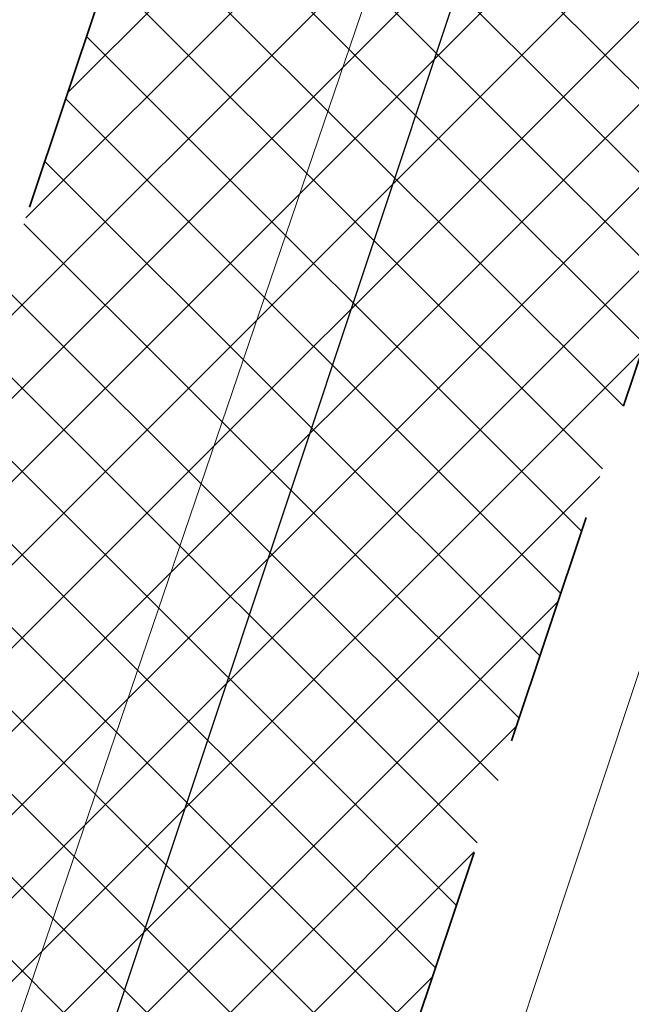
# Model space of a CAD drawing. Header units: metres. Extents: x 6599773 to 13199707, y 5688499 to 11377233.
# Tile 33 of 256: x 6599864.57 to 6599867.16, y 5688618.41 to 5688622.59. Entities that reach past the tile are written whole.
import ezdxf

# ---------------------------------------------------------------- set-up
doc = ezdxf.new("R2010")
doc.units = ezdxf.units.M
doc.header["$MEASUREMENT"] = 0
for name, pattern in [('1', [0]), ('BUG', [1.5, 1, -0.5]), ('GUK', [2, 1.5, -0.5])]:
    doc.linetypes.add(name, pattern=pattern)
for name, color, linetype, lineweight in [('_kolor chodnik', 50, '1', 0), ('_kolor zjazdy kostka', 7, '1', 0), ('_kolor ścieżka', 10, '1', 0), ('_obrzeze', 10, 'BUG', 35), ('AS__Nowe_granice', 140, 'CONTINUOUS', 30), ('Kontury', 90, 'GUK', 5), ('OTK_L_5', 7, 'CONTINUOUS', 5)]:
    doc.layers.add(name, color=color, linetype=linetype, lineweight=lineweight)
doc.layers.add('_kolor jezdnia', color=7, linetype='1', lineweight=0, true_color=0x00dbdb)
pattern_1 = [(45, (0, 0), (-0.1767766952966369, 0.1767766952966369), []), (135, (0, 0), (-0.1767766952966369, -0.1767766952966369), [])]

msp = doc.modelspace()

# ---------------------------------------------------------------- hatches: boundary and pattern name
at = {"layer": '_kolor chodnik'}
h = msp.add_hatch(dxfattribs=at)
h.set_pattern_fill('ANSI37', color=256, scale=2)
h.set_pattern_definition(pattern_1)
h.paths.add_polyline_path([(6599849.938171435, 5688542.085872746), (6599852.232147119, 5688548.938742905), (6599853.573135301, 5688548.489851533), (6599853.827082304, 5688549.248475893), (6599851.793849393, 5688549.929093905), (6599849.895278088, 5688548.982823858), (6599847.823506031, 5688542.793750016)])
edge = h.paths.add_edge_path()
edge.add_line((6600018.106075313, 5689087.454911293), (6600022.42781917, 5689091.229234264))
edge.add_line((6600022.42781917, 5689091.229234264), (6600020.233254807, 5689093.742094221))
edge.add_line((6600020.233254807, 5689093.742094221), (6600017.159471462, 5689091.057656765))
edge.add_arc((6600023.275194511, 5689085.3851404), 8.341433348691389, 137.1531559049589, 148.8016577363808)
edge.add_line((6600016.140105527, 5689089.706021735), (6600018.106075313, 5689087.454911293))
h.paths.add_polyline_path([(6600038.501784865, 5689187.592294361), (6600037.906968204, 5689187.700586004), (6600037.63829624, 5689186.224843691), (6600038.240083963, 5689186.115282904)])
h.paths.add_polyline_path([(6600069.098302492, 5689360.276020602), (6600068.321239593, 5689360.413462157), (6600068.064048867, 5689358.936495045), (6600068.836639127, 5689358.799546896)])
h.paths.add_polyline_path([(6600082.393785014, 5689362.950258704), (6600082.941124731, 5689366.103121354), (6600081.481377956, 5689366.361351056), (6600080.923159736, 5689363.210828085)])
h.paths.add_polyline_path([(6600074.022236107, 5689388.065861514), (6600072.983907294, 5689388.249860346), (6600072.723374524, 5689386.77253894), (6600073.760538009, 5689386.588865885)])
h.paths.add_polyline_path([(6600105.613104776, 5689486.405659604), (6600106.749499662, 5689489.711933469), (6600105.298891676, 5689490.233346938), (6600104.143487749, 5689486.917306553)], flags=17)
h.paths.add_polyline_path([(6600132.519778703, 5689678.737346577), (6600131.761827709, 5689678.896110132), (6600131.444670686, 5689677.429261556), (6600132.212256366, 5689677.269208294)])
h.paths.add_polyline_path([(6600156.649397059, 5689798.7449027), (6600156.48800471, 5689797.958860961), (6600157.450195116, 5689797.757316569), (6600157.615023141, 5689798.542205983)])
h.paths.add_polyline_path([(6600189.055358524, 5689948.643107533), (6600187.902868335, 5689948.884512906), (6600187.600024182, 5689947.417400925), (6600188.748131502, 5689947.176379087)])
edge = h.paths.add_edge_path()
edge.add_line((6600204.459383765, 5690032.969035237), (6600204.153258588, 5690031.227801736))
edge.add_arc((6600202.328347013, 5690027.299936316), 4.331100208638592, 41.85300125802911, 65.08011549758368, ccw=False)
edge.add_arc((6600032.90393149, 5690051.979071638), 174.020003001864, 352.8070218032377, 353.495463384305)
edge.add_arc((6600202.372679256, 5690027.343587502), 5.999999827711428, 55.12102442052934, 69.64815978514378)
edge = h.paths.add_edge_path()
edge.add_line((6600205.046027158, 5690040.265402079), (6600204.972740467, 5690038.483452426))
edge.add_arc((6600203.986269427, 5690044.401803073), 5.999999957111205, 279.4630688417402, 294.9140560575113)
edge.add_line((6600206.513819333, 5690038.960158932), (6600206.607027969, 5690041.030672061))
edge.add_arc((6600203.986269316, 5690044.401803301), 4.270000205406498, 284.3702444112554, 307.86193139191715, ccw=False)
edge = h.paths.add_edge_path()
edge.add_arc((6600203.547470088, 5690044.558759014), 6.446878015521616, 324.4350091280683, 356.2013368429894, ccw=False)
edge.add_arc((6600203.986269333, 5690044.401803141), 6.00000007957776, 323.2169970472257, 357.4193489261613)
h.paths.add_polyline_path([(6600208.910055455, 5690121.713696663), (6600208.146285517, 5690121.748120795), (6600207.125602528, 5690121.794124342), (6600209.971605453, 5690121.665851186)])
edge = h.paths.add_edge_path()
edge.add_line((6600238.769818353, 5690481.648294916), (6600240.338176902, 5690490.873746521))
edge.add_line((6600240.338176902, 5690490.873746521), (6600241.251295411, 5690510.829461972))
edge.add_line((6600241.251295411, 5690510.829461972), (6600239.524022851, 5690510.928942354))
edge.add_line((6600239.524022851, 5690510.928942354), (6600238.633343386, 5690491.167757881))
edge.add_line((6600238.633343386, 5690491.167757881), (6600234.579716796, 5690467.661262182))
edge.add_line((6600234.579716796, 5690467.661262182), (6600234.449796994, 5690464.966873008))
edge.add_arc((6600242.443669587, 5690464.607462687), 8.00194818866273, 177.4256738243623, 268.2543056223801)
edge.add_line((6600242.199903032, 5690456.609228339), (6600242.216657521, 5690457.359274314))
edge.add_line((6600242.216657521, 5690457.359274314), (6600242.305257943, 5690458.836738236))
edge.add_arc((6600242.444504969, 5690464.607952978), 5.772894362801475, 177.0298084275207, 268.6178439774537, ccw=False)
edge.add_line((6600236.679365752, 5690464.907083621), (6600236.951876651, 5690470.95443634))
edge.add_line((6600236.951876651, 5690470.95443634), (6600238.150786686, 5690478.210832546))
edge.add_line((6600238.150786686, 5690478.210832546), (6600238.769818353, 5690481.648294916))
h.paths.add_polyline_path([(6600238.769818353, 5690481.648294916), (6600238.150786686, 5690478.210832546), (6600239.670056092, 5690477.930590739), (6600240.266710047, 5690481.376366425)], flags=17)
edge = h.paths.add_edge_path()
edge.add_line((6600223.366500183, 5690460.339976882), (6600223.276803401, 5690457.948865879))
edge.add_arc((6600221.105749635, 5690465.64864014), 7.999999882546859, 285.7465040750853, 299.8464885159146)
edge.add_line((6600225.08717264, 5690458.709744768), (6600225.240084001, 5690461.623695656))
edge.add_arc((6600221.105749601, 5690465.648640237), 5.769999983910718, 293.06724420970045, 315.7681070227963, ccw=False)
edge = h.paths.add_edge_path()
edge.add_arc((6600220.025145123, 5690444.676291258), 5.77000016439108, 37.996647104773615, 59.94382588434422, ccw=False)
edge.add_line((6600224.572175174, 5690448.22839199), (6600224.817793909, 5690451.081798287))
edge.add_arc((6600220.025145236, 5690444.676291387), 7.999999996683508, 53.19588653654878, 68.15166733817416)
edge.add_line((6600223.00235276, 5690452.101669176), (6600222.91504296, 5690449.670427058))
edge = h.paths.add_edge_path()
edge.add_arc((6600221.105749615, 5690465.648640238), 7.999999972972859, 328.0222308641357, 357.0132597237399)
edge.add_line((6600229.094882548, 5690465.23180147), (6600229.218816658, 5690467.593604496))
edge.add_line((6600229.218816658, 5690467.593604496), (6600228.218919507, 5690467.645774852))
edge.add_line((6600228.218919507, 5690467.645774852), (6600227.891778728, 5690461.411918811))
h.paths.add_polyline_path([(6600200.980142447, 5690012.236744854), (6600202.31727834, 5690011.956662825), (6600202.522293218, 5690012.935421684), (6600201.182321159, 5690013.216097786)])
h.paths.add_polyline_path([(6600196.457878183, 5689983.98337835), (6600195.202332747, 5689984.246370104), (6600194.899091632, 5689982.777335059), (6600196.150355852, 5689982.515240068)])
edge = h.paths.add_edge_path()
edge.add_line((6600112.305909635, 5689517.99101877), (6600112.691041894, 5689519.807934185))
edge.add_line((6600112.691041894, 5689519.807934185), (6600113.245521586, 5689522.423769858))
edge.add_line((6600113.245521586, 5689522.423769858), (6600111.553124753, 5689522.782507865))
edge.add_line((6600111.553124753, 5689522.782507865), (6600107.405864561, 5689503.217226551))
edge.add_line((6600107.405864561, 5689503.217226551), (6600099.494506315, 5689480.361667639))
edge.add_line((6600099.494506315, 5689480.361667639), (6600099.182814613, 5689478.891218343))
edge.add_arc((6600107.008997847, 5689477.232359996), 8.000059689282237, 168.0325629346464, 257.7529108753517)
edge.add_line((6600105.311960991, 5689469.414366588), (6600105.784990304, 5689471.593619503))
edge.add_arc((6600107.008927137, 5689477.232314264), 5.769999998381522, 168.0321375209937, 257.7533362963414, ccw=False)
edge.add_line((6600101.364343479, 5689478.42879883), (6600101.647245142, 5689479.76342708))
edge.add_line((6600101.647245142, 5689479.76342708), (6600104.143487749, 5689486.917306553))
edge.add_line((6600104.143487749, 5689486.917306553), (6600105.298891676, 5689490.233346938))
edge.add_line((6600105.298891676, 5689490.233346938), (6600108.240043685, 5689498.809726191))
edge.add_line((6600108.240043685, 5689498.809726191), (6600112.305909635, 5689517.99101877))
h.paths.add_polyline_path([(6600136.009573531, 5689645.499114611), (6600138.333647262, 5689645.012304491), (6600138.661671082, 5689646.578318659), (6600134.869459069, 5689647.372651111)])
at = {"layer": '_kolor jezdnia'}
h = msp.add_hatch(dxfattribs=at)
h.set_pattern_fill('ANSI37', color=256, scale=2.2)
h.set_pattern_definition([(311.9999999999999, (0, 0), (0.2043648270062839, 0.1840109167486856), []), (41.99999999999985, (0, 0), (-0.1840109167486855, 0.2043648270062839), [])])
edge = h.paths.add_edge_path()
edge.add_line((6599833.066047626, 5688539.933393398), (6599850.649511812, 5688527.983462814))
edge.add_arc((6599857.337592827, 5688536.653968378), 10.95025544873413, 169.5012687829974, 232.3548431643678, ccw=False)
edge.add_arc((6599858.085851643, 5688536.618142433), 11.69295282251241, 162.2507788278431, 169.9967502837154, ccw=False)
edge.add_line((6599846.949484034, 5688540.182754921), (6599847.823506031, 5688542.793750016))
edge.add_line((6599847.823506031, 5688542.793750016), (6599849.895278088, 5688548.982823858))
edge.add_line((6599849.895278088, 5688548.982823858), (6599852.434748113, 5688556.56906746))
edge.add_line((6599852.434748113, 5688556.56906746), (6599928.48625871, 5688783.760284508))
edge.add_line((6599928.48625871, 5688783.760284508), (6599931.025728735, 5688791.34652811))
edge.add_line((6599931.025728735, 5688791.34652811), (6599996.657773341, 5688987.411326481))
edge.add_line((6599996.657773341, 5688987.411326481), (6599999.197243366, 5688994.997570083))
edge.add_line((6599999.197243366, 5688994.997570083), (6600021.930100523, 5689062.908193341))
edge.add_line((6600021.930100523, 5689062.908193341), (6600017.620224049, 5689067.371531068))
edge.add_line((6600017.620224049, 5689067.371531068), (6600016.714558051, 5689064.654078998))
edge.add_line((6600016.714558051, 5689064.654078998), (6600012.423620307, 5689051.835617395))
edge.add_line((6600012.423620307, 5689051.835617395), (6600009.884150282, 5689044.249373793))
edge.add_line((6600009.884150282, 5689044.249373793), (6599977.53516164, 5688947.612159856))
edge.add_line((6599977.53516164, 5688947.612159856), (6599974.995691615, 5688940.025916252))
edge.add_line((6599974.995691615, 5688940.025916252), (6599942.096912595, 5688841.746295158))
edge.add_line((6599942.096912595, 5688841.746295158), (6599939.557442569, 5688834.160051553))
edge.add_line((6599939.557442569, 5688834.160051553), (6599882.679288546, 5688664.246042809))
edge.add_line((6599882.679288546, 5688664.246042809), (6599880.139818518, 5688656.659799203))
edge.add_line((6599880.139818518, 5688656.659799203), (6599852.464543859, 5688573.984527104))
edge.add_line((6599852.464543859, 5688573.984527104), (6599842.470137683, 5688544.127903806))
edge.add_arc((6599835.706422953, 5688546.652910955), 7.219660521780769, 248.54809133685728, 339.52856074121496, ccw=False)
h.paths.add_polyline_path([(6600044.653202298, 5689172.271628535), (6600046.276244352, 5689181.431901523), (6600047.759199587, 5689189.801539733), (6600051.0603021, 5689208.432603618), (6600052.368792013, 5689215.817578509), (6600054.808584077, 5689229.587499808), (6600056.11707399, 5689236.972474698), (6600057.346666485, 5689243.912161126), (6600058.655146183, 5689251.297078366), (6600058.831439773, 5689252.292060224), (6600060.098987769, 5689259.445963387), (6600060.139929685, 5689259.677035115), (6600061.407468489, 5689266.830886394), (6600072.329030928, 5689328.470998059), (6600073.637511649, 5689335.855921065), (6600077.337304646, 5689356.73715072), (6600078.820259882, 5689365.106788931), (6600081.142794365, 5689378.214921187), (6600082.53851694, 5689386.092227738), (6600095.187867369, 5689457.483787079), (6600091.082877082, 5689465.8405575), (6600089.043088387, 5689454.328211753), (6600087.870641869, 5689447.711051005), (6600087.560133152, 5689445.958573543), (6600086.562151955, 5689440.326076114), (6600082.433200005, 5689417.022719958), (6600080.95024477, 5689408.65308175), (6600077.202698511, 5689387.502337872), (6600075.719743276, 5689379.132699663), (6600073.469199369, 5689366.430874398), (6600071.986244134, 5689358.061236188), (6600069.986864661, 5689346.776955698), (6600068.591142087, 5689338.899649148), (6600065.559290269, 5689321.78820693), (6600064.163567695, 5689313.91090038), (6600059.719426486, 5689288.828650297), (6600058.323703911, 5689280.951343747), (6600057.563846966, 5689276.662793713), (6600056.168124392, 5689268.785487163), (6600054.804920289, 5689261.091711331), (6600053.409197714, 5689253.214404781), (6600053.264817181, 5689252.399536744), (6600051.869094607, 5689244.522230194), (6600051.183555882, 5689240.653124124), (6600049.787833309, 5689232.775817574), (6600046.593849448, 5689214.749319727), (6600045.198126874, 5689206.872013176), (6600044.41754409, 5689202.466488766), (6600042.934588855, 5689194.096850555), (6600036.429952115, 5689157.38538759), (6600034.94699688, 5689149.01574938), (6600030.579776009, 5689124.367629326), (6600027.529365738, 5689107.151445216), (6600024.895072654, 5689094.014582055), (6600030.583685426, 5689094.264316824), (6600032.945013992, 5689106.191885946), (6600043.170247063, 5689163.901990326)])
edge = h.paths.add_edge_path()
edge.add_line((6600111.106812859, 5689535.144351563), (6600111.256844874, 5689535.85214863))
edge.add_line((6600111.256844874, 5689535.85214863), (6600112.915748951, 5689543.678261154))
edge.add_line((6600112.915748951, 5689543.678261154), (6600117.304772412, 5689564.384094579))
edge.add_line((6600117.304772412, 5689564.384094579), (6600119.067357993, 5689572.699339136))
edge.add_line((6600119.067357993, 5689572.699339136), (6600120.087667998, 5689577.512794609))
edge.add_line((6600120.087667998, 5689577.512794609), (6600121.64289057, 5689584.849775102))
edge.add_line((6600121.64289057, 5689584.849775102), (6600128.436769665, 5689616.900852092))
edge.add_line((6600128.436769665, 5689616.900852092), (6600129.991992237, 5689624.237832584))
edge.add_line((6600129.991992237, 5689624.237832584), (6600132.660554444, 5689636.827148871))
edge.add_line((6600132.660554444, 5689636.827148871), (6600133.208838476, 5689639.444704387))
edge.add_line((6600133.208838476, 5689639.444704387), (6600134.848957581, 5689647.274775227))
edge.add_line((6600134.848957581, 5689647.274775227), (6600138.97649476, 5689666.979995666))
edge.add_line((6600138.97649476, 5689666.979995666), (6600140.51410642, 5689674.320687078))
edge.add_line((6600140.51410642, 5689674.320687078), (6600145.209128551, 5689696.735129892))
edge.add_line((6600145.209128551, 5689696.735129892), (6600146.746740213, 5689704.075821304))
edge.add_line((6600146.746740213, 5689704.075821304), (6600151.462308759, 5689726.588354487))
edge.add_line((6600151.462308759, 5689726.588354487), (6600152.999920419, 5689733.929045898))
edge.add_line((6600152.999920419, 5689733.929045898), (6600155.244070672, 5689744.642813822))
edge.add_line((6600155.244070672, 5689744.642813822), (6600156.781682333, 5689751.983505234))
edge.add_line((6600156.781682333, 5689751.983505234), (6600161.635515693, 5689775.156126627))
edge.add_line((6600161.635515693, 5689775.156126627), (6600163.378142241, 5689783.475576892))
edge.add_line((6600163.378142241, 5689783.475576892), (6600163.850769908, 5689785.731942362))
edge.add_line((6600163.850769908, 5689785.731942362), (6600167.028500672, 5689800.90270461))
edge.add_line((6600167.028500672, 5689800.90270461), (6600179.490888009, 5689860.399222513))
edge.add_line((6600179.490888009, 5689860.399222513), (6600181.233514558, 5689868.718672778))
edge.add_line((6600181.233514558, 5689868.718672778), (6600181.84713393, 5689871.648144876))
edge.add_line((6600181.84713393, 5689871.648144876), (6600183.38474559, 5689878.988836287))
edge.add_line((6600183.38474559, 5689878.988836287), (6600184.935818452, 5689886.393792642))
edge.add_line((6600184.935818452, 5689886.393792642), (6600186.575937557, 5689894.223863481))
edge.add_line((6600186.575937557, 5689894.223863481), (6600194.051338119, 5689929.912074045))
edge.add_line((6600194.051338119, 5689929.912074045), (6600195.691457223, 5689937.742144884))
edge.add_line((6600195.691457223, 5689937.742144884), (6600202.915799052, 5689972.231779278))
edge.add_line((6600202.915799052, 5689972.231779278), (6600204.555918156, 5689980.061850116))
edge.add_line((6600204.555918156, 5689980.061850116), (6600206.062781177, 5689987.255744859))
edge.add_line((6600206.062781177, 5689987.255744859), (6600207.702900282, 5689995.085815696))
edge.add_line((6600207.702900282, 5689995.085815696), (6600210.232559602, 5690007.162628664))
edge.add_line((6600210.232559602, 5690007.162628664), (6600211.694938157, 5690014.144150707))
edge.add_arc((6600028.177652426, 5690052.584442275), 187.5000004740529, 348.1696294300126, 357.4195276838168)
edge.add_line((6600215.487522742, 5690044.142720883), (6600208.310270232, 5690026.480446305))
edge.add_arc((6600032.903933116, 5690051.97907145), 177.2500013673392, 348.1696294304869, 351.7289130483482, ccw=False)
edge.add_line((6600206.38894146, 5690015.640182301), (6600205.966941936, 5690013.625519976))
edge.add_line((6600205.966941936, 5690013.625519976), (6600204.326822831, 5690005.795449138))
edge.add_line((6600204.326822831, 5690005.795449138), (6600197.076961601, 5689971.183982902))
edge.add_line((6600197.076961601, 5689971.183982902), (6600195.334335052, 5689962.864532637))
edge.add_line((6600195.334335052, 5689962.864532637), (6600193.44722506, 5689953.855305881))
edge.add_line((6600193.44722506, 5689953.855305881), (6600191.909227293, 5689946.512771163))
edge.add_line((6600191.909227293, 5689946.512771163), (6600185.49684423, 5689915.899498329))
edge.add_line((6600185.49684423, 5689915.899498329), (6600183.856521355, 5689908.068454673))
edge.add_line((6600183.856521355, 5689908.068454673), (6600182.066605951, 5689899.523243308))
edge.add_line((6600182.066605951, 5689899.523243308), (6600180.32407057, 5689891.204228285))
edge.add_line((6600180.32407057, 5689891.204228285), (6600174.320344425, 5689862.541919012))
edge.add_line((6600174.320344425, 5689862.541919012), (6600172.577809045, 5689854.222903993))
edge.add_line((6600172.577809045, 5689854.222903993), (6600163.663810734, 5689811.666703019))
edge.add_line((6600163.663810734, 5689811.666703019), (6600162.023782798, 5689803.837067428))
edge.add_line((6600162.023782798, 5689803.837067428), (6600160.924220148, 5689798.587659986))
edge.add_line((6600160.924220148, 5689798.587659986), (6600159.279208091, 5689790.734229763))
edge.add_line((6600159.279208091, 5689790.734229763), (6600157.107250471, 5689780.365115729))
edge.add_line((6600157.107250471, 5689780.365115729), (6600155.462238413, 5689772.511685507))
edge.add_line((6600155.462238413, 5689772.511685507), (6600153.380318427, 5689762.572418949))
edge.add_line((6600153.380318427, 5689762.572418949), (6600151.735124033, 5689754.718118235))
edge.add_line((6600151.735124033, 5689754.718118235), (6600148.586504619, 5689739.686336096))
edge.add_line((6600148.586504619, 5689739.686336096), (6600146.885007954, 5689731.563243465))
edge.add_line((6600146.885007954, 5689731.563243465), (6600141.75088822, 5689707.052510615))
edge.add_line((6600141.75088822, 5689707.052510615), (6600140.110896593, 5689699.223048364))
edge.add_line((6600140.110896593, 5689699.223048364), (6600133.483561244, 5689667.583574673))
edge.add_line((6600133.483561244, 5689667.583574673), (6600131.860394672, 5689659.834436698))
edge.add_line((6600131.860394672, 5689659.834436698), (6600131.740984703, 5689659.26436315))
edge.add_line((6600131.740984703, 5689659.26436315), (6600130.117814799, 5689651.515209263))
edge.add_line((6600130.117814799, 5689651.515209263), (6600127.278733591, 5689637.961189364))
edge.add_line((6600127.278733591, 5689637.961189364), (6600126.924568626, 5689636.290366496))
edge.add_line((6600126.924568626, 5689636.290366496), (6600125.166244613, 5689627.995226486))
edge.add_line((6600125.166244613, 5689627.995226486), (6600118.009503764, 5689594.232298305))
edge.add_line((6600118.009503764, 5689594.232298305), (6600116.251179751, 5689585.937158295))
edge.add_line((6600116.251179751, 5689585.937158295), (6600113.665314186, 5689573.737975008))
edge.add_line((6600113.665314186, 5689573.737975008), (6600111.898534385, 5689565.402943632))
edge.add_line((6600111.898534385, 5689565.402943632), (6600104.889982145, 5689532.33911599))
edge.add_line((6600104.889982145, 5689532.33911599), (6600103.226635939, 5689524.492047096))
edge.add_line((6600103.226635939, 5689524.492047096), (6600096.623876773, 5689493.342605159))
edge.add_line((6600096.623876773, 5689493.342605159), (6600094.968986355, 5689485.53542763))
edge.add_line((6600094.968986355, 5689485.53542763), (6600094.300101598, 5689482.379870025))
edge.add_line((6600094.300101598, 5689482.379870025), (6600099.182814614, 5689478.891218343))
edge.add_line((6600099.182814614, 5689478.891218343), (6600099.494506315, 5689480.361667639))
edge.add_line((6600099.494506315, 5689480.361667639), (6600111.106812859, 5689535.144351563))
edge = h.paths.add_edge_path()
edge.add_arc((6600239.213891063, 5690851.4003676), 10.0000000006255, -2.8342403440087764, 76.13703556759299, ccw=False)
edge.add_line((6600249.201658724, 5690850.905901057), (6600249.082723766, 5690848.503524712))
edge.add_line((6600249.082723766, 5690848.503524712), (6600247.016487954, 5690806.767468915))
edge.add_line((6600247.016487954, 5690806.767468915), (6600246.092398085, 5690789.152178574))
edge.add_line((6600246.092398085, 5690789.152178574), (6600233.768116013, 5690572.015170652))
edge.add_line((6600233.768116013, 5690572.015170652), (6600228.959056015, 5690465.29620206))
edge.add_line((6600228.959056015, 5690465.29620206), (6600234.588724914, 5690465.017134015))
edge.add_line((6600234.588724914, 5690465.017134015), (6600239.26254019, 5690571.767576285))
edge.add_line((6600239.26254019, 5690571.767576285), (6600252.505038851, 5690806.400146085))
edge.add_line((6600252.505038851, 5690806.400146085), (6600254.569211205, 5690848.094521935))
edge.add_arc((6600262.559425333, 5690847.6989487), 7.999999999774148, 76.13703557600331, 177.1657596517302, ccw=False)
edge.add_line((6600264.476229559, 5690855.465921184), (6600241.609896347, 5690861.109083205))
edge = h.paths.add_edge_path()
edge.add_line((6600250.031475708, 5690451.625307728), (6600250.231741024, 5690455.772579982))
edge.add_line((6600250.231741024, 5690455.772579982), (6600246.257763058, 5690456.417303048))
edge.add_line((6600246.257763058, 5690456.417303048), (6600242.171761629, 5690456.61060902))
edge.add_arc((6600242.563100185, 5690464.586983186), 7.985968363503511, 176.9123644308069, 267.1911945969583, ccw=False)
edge.add_line((6600234.588724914, 5690465.017134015), (6600228.959056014, 5690465.29620206))
edge.add_arc((6600220.965133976, 5690465.657286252), 8.002072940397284, 267.8289300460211, 357.413716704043, ccw=False)
edge.add_line((6600220.661989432, 5690457.660957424), (6600212.406915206, 5690458.119572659))
edge.add_line((6600212.406915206, 5690458.119572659), (6600208.431872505, 5690457.817501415))
edge.add_line((6600208.431872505, 5690457.817501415), (6600208.233912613, 5690454.548331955))
edge.add_line((6600208.233912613, 5690454.548331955), (6600212.129565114, 5690453.127270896))
edge.add_line((6600212.129565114, 5690453.127270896), (6600218.640548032, 5690452.76554962))
edge.add_line((6600218.640548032, 5690452.76554962), (6600216.486747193, 5690452.885205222))
edge.add_line((6600216.486747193, 5690452.885205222), (6600220.46890539, 5690452.663974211))
edge.add_arc((6600220.025145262, 5690444.676291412), 7.999999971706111, -0.3386579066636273, 86.8201700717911, ccw=False)
edge.add_line((6600228.025005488, 5690444.629006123), (6600227.803602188, 5690439.649256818))
edge.add_line((6600227.803602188, 5690439.649256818), (6600226.885525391, 5690435.936828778))
edge.add_line((6600226.885525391, 5690435.936828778), (6600225.534849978, 5690405.967249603))
edge.add_line((6600225.534849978, 5690405.967249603), (6600226.115199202, 5690402.187514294))
edge.add_line((6600226.115199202, 5690402.187514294), (6600213.445139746, 5690121.008786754))
edge.add_line((6600213.445139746, 5690121.008786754), (6600213.352800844, 5690118.960058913))
edge.add_line((6600213.352800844, 5690118.960058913), (6600209.980184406, 5690044.131649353))
edge.add_arc((6600203.986269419, 5690044.401803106), 5.999999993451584, 257.4162346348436, 357.41934921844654, ccw=False)
edge.add_line((6600202.679069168, 5690038.545931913), (6600201.589735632, 5690033.666039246))
edge.add_line((6600201.589735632, 5690033.666039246), (6600203.67987942, 5690033.199458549))
edge.add_arc((6600202.372679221, 5690027.343587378), 5.999999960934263, -8.27108729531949, 77.41623506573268, ccw=False)
edge.add_line((6600208.310270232, 5690026.480446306), (6600215.487522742, 5690044.142720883))
edge.add_line((6600215.487522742, 5690044.142720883), (6600216.199687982, 5690059.944661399))
edge.add_line((6600216.199687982, 5690059.944661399), (6600216.537356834, 5690067.437056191))
edge.add_line((6600216.537356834, 5690067.437056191), (6600223.893528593, 5690230.66011469))
edge.add_line((6600223.893528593, 5690230.66011469), (6600224.231197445, 5690238.152509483))
edge.add_line((6600224.231197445, 5690238.152509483), (6600233.507835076, 5690443.987992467))
edge.add_arc((6600241.499722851, 5690443.627812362), 7.999999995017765, 87.29208981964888, 177.4195277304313, ccw=False)
edge.add_line((6600241.877677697, 5690451.618879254), (6600246.021541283, 5690451.422886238))
edge.add_line((6600246.021541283, 5690451.422886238), (6600246.427694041, 5690451.443388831))
edge.add_line((6600246.427694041, 5690451.443388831), (6600246.793970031, 5690451.461878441))
edge.add_line((6600246.793970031, 5690451.461878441), (6600250.031475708, 5690451.625307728))
edge = h.paths.add_edge_path()
edge.add_line((6600007.33756506, 5689086.20374581), (6600006.980466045, 5689080.740822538))
edge.add_line((6600006.980466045, 5689080.740822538), (6600007.229745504, 5689080.720859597))
edge.add_line((6600007.229745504, 5689080.720859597), (6600008.093335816, 5689080.601653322))
edge.add_line((6600008.093335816, 5689080.601653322), (6600008.702681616, 5689080.53831051))
edge.add_arc((6600008.140193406, 5689070.554142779), 9.999999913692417, -18.557800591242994, 86.77547804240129, ccw=False)
edge.add_line((6600017.620224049, 5689067.371531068), (6600021.930100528, 5689062.908193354))
edge.add_arc((6599734.83819726, 5689159.011261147), 302.7499967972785, 341.4922000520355, 343.8640860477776)
edge.add_arc((6600034.895369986, 5689072.315877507), 9.581213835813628, 98.63328270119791, 164.5273290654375, ccw=False)
edge.add_line((6600033.457137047, 5689081.788529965), (6600033.832640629, 5689081.798737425))
edge.add_line((6600033.832640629, 5689081.798737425), (6600034.422462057, 5689082.05700874))
edge.add_line((6600034.422462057, 5689082.05700874), (6600036.833623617, 5689082.139040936))
edge.add_line((6600036.833623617, 5689082.139040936), (6600036.730225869, 5689087.148851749))
edge.add_line((6600036.730225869, 5689087.148851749), (6600036.579860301, 5689087.134303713))
edge.add_arc((6600036.479565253, 5689093.136286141), 6.002820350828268, 169.1687651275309, 270.9573417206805, ccw=False)
edge.add_line((6600030.583685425, 5689094.264316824), (6600024.895072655, 5689094.014582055))
edge.add_arc((6600015.200558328, 5689096.162123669), 9.929528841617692, 271.0943432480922, 347.5094668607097, ccw=False)
edge.add_arc((6600014.909438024, 5689089.646776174), 3.446070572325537, 264.4236009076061, 278.0194998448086, ccw=False)
edge.add_line((6600014.574573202, 5689086.217014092), (6600014.299554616, 5689086.232508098))
edge.add_line((6600014.299554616, 5689086.232508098), (6600010.474232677, 5689086.448019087))
edge.add_line((6600010.474232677, 5689086.448019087), (6600007.33756506, 5689086.20374581))
edge = h.paths.add_edge_path()
edge.add_line((6600105.490725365, 5689463.953528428), (6600106.927559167, 5689464.047234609))
edge.add_line((6600106.927559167, 5689464.047234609), (6600107.835, 5689468.66))
edge.add_line((6600107.835, 5689468.66), (6600105.311960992, 5689469.414366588))
edge.add_arc((6600107.008997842, 5689477.232359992), 8.000059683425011, 168.0325628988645, 257.7529109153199, ccw=False)
edge.add_line((6600099.182814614, 5689478.891218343), (6600094.300101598, 5689482.379870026))
edge.add_arc((6600586.245114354, 5689378.10423892), 502.8750369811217, 168.032376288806, 169.9522165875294)
edge.add_line((6600091.082877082, 5689465.8405575), (6600095.187867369, 5689457.483787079))
edge.add_arc((6600103.06517392, 5689456.088064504), 8.000000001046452, 77.7533362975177, 169.9524553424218, ccw=False)
edge.add_line((6600104.762140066, 5689463.906012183), (6600105.490725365, 5689463.953528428))
at = {"layer": '_kolor zjazdy kostka'}
h = msp.add_hatch(dxfattribs=at)
h.set_pattern_fill('ANSI37', color=256, scale=2)
h.set_pattern_definition(pattern_1)
h.paths.add_polyline_path([(6600244.137440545, 5690813.934732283), (6600242.369522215, 5690814.022127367), (6600242.097568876, 5690808.528921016), (6600243.865482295, 5690808.44142671)])
h.paths.add_polyline_path([(6600247.012128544, 5690806.679412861), (6600247.44273645, 5690815.377295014), (6600247.393289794, 5690814.378518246), (6600247.113277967, 5690808.722537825)])
h.paths.add_polyline_path([(6600242.297085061, 5690788.088808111), (6600240.958726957, 5690788.155683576), (6600240.648818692, 5690782.664569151), (6600241.987258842, 5690782.599147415)])
h.paths.add_polyline_path([(6600245.558275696, 5690780.919298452), (6600246.037231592, 5690789.405686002), (6600244.985820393, 5690788.453468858), (6600244.612601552, 5690781.981345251)])
h.paths.add_polyline_path([(6600241.348405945, 5690723.711515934), (6600242.272017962, 5690722.691689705), (6600242.749709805, 5690731.155680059), (6600241.698138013, 5690730.203317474), (6600241.472690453, 5690726.27550499)])
h.paths.add_polyline_path([(6600225.772794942, 5690394.589141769), (6600224.731429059, 5690393.637598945), (6600224.461246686, 5690387.644646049), (6600225.412923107, 5690386.603142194)])
h.paths.add_polyline_path([(6600223.012390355, 5690333.280720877), (6600223.372595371, 5690341.272607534), (6600222.32835346, 5690340.318436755), (6600222.058239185, 5690334.324941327)])
h.paths.add_polyline_path([(6600215.496388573, 5690166.390602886), (6600215.856593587, 5690174.382489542), (6600214.812834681, 5690173.428760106), (6600214.542018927, 5690167.435062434)])
h.paths.add_polyline_path([(6600212.446537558, 5690121.053392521), (6600213.399499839, 5690120.010473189), (6600213.788744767, 5690128.503024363), (6600212.745135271, 5690127.54943145)])
h.paths.add_polyline_path([(6600209.977420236, 5690121.665589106), (6600210.225142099, 5690127.162117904), (6600207.346107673, 5690127.291879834), (6600207.119593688, 5690121.794395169)])
h.paths.add_polyline_path([(6600207.950178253, 5690070.725854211), (6600204.880846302, 5690070.828947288), (6600204.643784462, 5690065.333808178), (6600207.702521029, 5690065.204598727)])
h.paths.add_polyline_path([(6600200.981479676, 5690012.236464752), (6600199.969248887, 5690007.339980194), (6600201.282587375, 5690007.064882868), (6600202.31726072, 5690011.956666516)])
h.paths.add_polyline_path([(6600193.613960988, 5689970.406358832), (6600192.398010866, 5689970.660657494), (6600191.286205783, 5689965.274578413), (6600192.486379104, 5689965.023185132)])
h.paths.add_polyline_path([(6600189.061271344, 5689948.671423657), (6600189.984133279, 5689953.050774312), (6600188.818902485, 5689953.32186217), (6600187.908781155, 5689948.91282903)])
h.paths.add_polyline_path([(6600180.976201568, 5689915.317449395), (6600179.952861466, 5689910.421322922), (6600181.008474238, 5689910.200199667), (6600182.033843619, 5689915.09540201)])
h.paths.add_polyline_path([(6600176.508279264, 5689893.538690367), (6600177.476023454, 5689893.335973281), (6600178.603605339, 5689898.719146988), (6600177.636002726, 5689898.922290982)])
h.paths.add_polyline_path([(6600179.28182965, 5689859.401159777), (6600180.522246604, 5689860.211927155), (6600181.057490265, 5689860.561775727), (6600183.598022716, 5689860.029600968), (6600184.726606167, 5689865.412570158), (6600182.186324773, 5689865.943033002), (6600181.604764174, 5689866.832779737), (6600181.024456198, 5689867.720610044)])
h.paths.add_polyline_path([(6600160.20081012, 5689810.862606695), (6600159.232772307, 5689811.065842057), (6600158.207991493, 5689806.171529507), (6600159.17573568, 5689805.968812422)])
h.paths.add_polyline_path([(6600156.493917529, 5689797.987177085), (6600155.463416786, 5689793.068691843), (6600156.431160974, 5689792.865974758), (6600157.461419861, 5689797.784520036)])
edge = h.paths.add_edge_path()
edge.add_arc((6600173.111981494, 5689800.679690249), 5.999999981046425, 204.6731153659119, 239.5411154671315, ccw=False)
edge.add_arc((6600173.162096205, 5689800.685330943), 6.047914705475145, 168.3203586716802, 204.5234866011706, ccw=False)
edge.add_line((6600167.239404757, 5689801.909666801), (6600163.65166784, 5689784.781499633))
edge.add_arc((6600169.524220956, 5689783.551410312), 5.999999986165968, 139.2146049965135, 168.1696294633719, ccw=False)
edge.add_arc((6600169.524220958, 5689783.551410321), 5.999999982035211, 96.80962310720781, 139.2146050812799, ccw=False)
edge.add_line((6600168.81279652, 5689789.509083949), (6600170.070461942, 5689795.507731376))
h.paths.add_polyline_path([(6600163.526364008, 5689776.866746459), (6600166.051243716, 5689776.337874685), (6600167.179826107, 5689781.720838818), (6600164.653945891, 5689782.24992016), (6600163.941148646, 5689783.340449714), (6600163.493329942, 5689784.025580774), (6600161.750703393, 5689775.706130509), (6600162.438017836, 5689776.155376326)])
h.paths.add_polyline_path([(6600152.614191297, 5689774.643430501), (6600153.639138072, 5689779.536616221), (6600152.646757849, 5689779.74492896), (6600151.646447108, 5689774.846147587)])
h.paths.add_polyline_path([(6600150.121074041, 5689767.466820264), (6600148.177624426, 5689758.167954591), (6600149.115997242, 5689757.971390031), (6600151.066362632, 5689767.268392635)])
h.paths.add_polyline_path([(6600142.970741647, 5689739.332500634), (6600141.888449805, 5689734.142420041), (6600144.036614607, 5689733.695518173), (6600145.123068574, 5689738.882330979)])
h.paths.add_polyline_path([(6600136.256357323, 5689701.052153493), (6600137.154085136, 5689700.864096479), (6600138.287960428, 5689706.274871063), (6600137.38649247, 5689706.464182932)])
h.paths.add_polyline_path([(6600130.081494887, 5689667.099389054), (6600129.212847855, 5689667.281639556), (6600128.083282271, 5689661.898895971), (6600128.953953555, 5689661.716447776)])
h.paths.add_polyline_path([(6600128.397394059, 5689659.030340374), (6600127.554144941, 5689659.207226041), (6600126.493408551, 5689653.810049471), (6600127.269860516, 5689653.647397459)])
h.paths.add_polyline_path([(6600134.990411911, 5689640.633636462), (6600137.30714639, 5689640.148363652), (6600138.339560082, 5689645.040620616), (6600136.015486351, 5689645.500958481), (6600135.435178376, 5689646.388788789), (6600134.8548704, 5689647.276619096), (6600133.214751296, 5689639.446548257), (6600134.102581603, 5689640.026856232)])
h.paths.add_polyline_path([(6600122.164164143, 5689634.294831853), (6600121.024067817, 5689628.914244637), (6600122.015114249, 5689628.705875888), (6600123.155614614, 5689634.086346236)])
h.paths.add_polyline_path([(6600114.542075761, 5689593.450769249), (6600113.493359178, 5689593.398339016), (6600112.364315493, 5689588.045694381), (6600113.29076438, 5689587.547532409)])
h.paths.add_polyline_path([(6600110.194543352, 5689572.941097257), (6600109.207819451, 5689573.148880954), (6600108.06771793, 5689567.768269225), (6600109.050143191, 5689567.53521504)])
h.paths.add_polyline_path([(6600119.083213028, 5689565.540446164), (6600119.089125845, 5689565.542290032), (6600121.462438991, 5689565.065690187), (6600122.598093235, 5689570.447168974), (6600120.229622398, 5689570.949214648), (6600119.651446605, 5689571.8119627), (6600119.073270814, 5689572.72765526), (6600117.310757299, 5689564.412754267)])
h.paths.add_polyline_path([(6600101.698666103, 5689532.937884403), (6600100.730666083, 5689533.141679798), (6600099.694214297, 5689528.250234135), (6600100.669121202, 5689528.045267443)])
h.paths.add_polyline_path([(6600094.06402112, 5689496.827028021), (6600093.080194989, 5689497.033910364), (6600092.036590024, 5689492.143967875), (6600093.038865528, 5689491.933250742)])
h.paths.add_polyline_path([(6600083.709836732, 5689453.749808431), (6600082.738586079, 5689448.336231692), (6600084.647281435, 5689448.027407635), (6600085.606840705, 5689453.416583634)])
h.paths.add_polyline_path([(6600084.434394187, 5689446.825895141), (6600083.731191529, 5689446.921126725), (6600082.928047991, 5689442.491821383), (6600083.649300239, 5689442.394910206)])
h.paths.add_polyline_path([(6600078.04194071, 5689410.721110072), (6600078.996952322, 5689416.137564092), (6600078.0548333, 5689416.304853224), (6600077.111232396, 5689410.886043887)])
h.paths.add_polyline_path([(6600072.911565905, 5689386.768652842), (6600071.96046622, 5689381.312635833), (6600072.800073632, 5689381.163221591), (6600073.76645083, 5689386.590709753)])
h.paths.add_polyline_path([(6600082.887400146, 5689379.432062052), (6600085.278102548, 5689379.034943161), (6600086.160383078, 5689383.956496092), (6600083.759726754, 5689384.355378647), (6600083.152078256, 5689385.224725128), (6600082.544429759, 5689386.094071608), (6600081.148707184, 5689378.216765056), (6600082.018053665, 5689378.824413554)])
h.paths.add_polyline_path([(6600080.731401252, 5689363.247695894), (6600080.041469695, 5689363.369939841), (6600079.433821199, 5689364.239286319), (6600078.8261727, 5689365.108632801), (6600077.343217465, 5689356.73899459), (6600078.212563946, 5689357.346643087), (6600079.081910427, 5689357.954291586), (6600081.429189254, 5689357.564866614), (6600082.388748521, 5689362.980514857)])
h.paths.add_polyline_path([(6600069.104215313, 5689360.304336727), (6600070.063917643, 5689365.720487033), (6600069.2708267, 5689365.861009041), (6600068.327152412, 5689360.441778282)])
h.paths.add_polyline_path([(6600066.55061698, 5689345.891799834), (6600065.546169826, 5689346.069805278), (6600064.677796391, 5689341.145792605), (6600065.678290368, 5689340.968483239)])
h.paths.add_polyline_path([(6600061.138656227, 5689321.077501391), (6600060.270282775, 5689316.15348863), (6600061.250715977, 5689315.979734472), (6600062.127590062, 5689320.902245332)])
h.paths.add_polyline_path([(6600055.325252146, 5689288.11325564), (6600054.456878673, 5689283.189242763), (6600055.410852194, 5689283.020177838), (6600056.28317863, 5689287.917022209)])
h.paths.add_polyline_path([(6600048.045675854, 5689182.819289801), (6600050.371939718, 5689182.407116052), (6600051.314445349, 5689187.67761207), (6600048.980409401, 5689188.064690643), (6600048.372760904, 5689188.934037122), (6600047.765112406, 5689189.803383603), (6600046.306982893, 5689181.603992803), (6600046.972918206, 5689182.069462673)])
h.paths.add_polyline_path([(6600040.943690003, 5689201.374141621), (6600039.339175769, 5689201.66987967), (6600038.429882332, 5689196.244216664), (6600039.984130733, 5689195.958493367)])
h.paths.add_polyline_path([(6600032.993704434, 5689156.473759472), (6600032.278185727, 5689156.600537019), (6600031.299242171, 5689151.188930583), (6600032.034145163, 5689151.058111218)])
h.paths.add_polyline_path([(6600026.309179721, 5689123.603833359), (6600025.417362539, 5689118.683970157), (6600026.271201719, 5689118.532684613), (6600027.143528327, 5689123.456001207)])
h.paths.add_polyline_path([(6600013.302986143, 5689054.462576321), (6600015.84245617, 5689062.048819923), (6600014.576741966, 5689061.417973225), (6600012.672139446, 5689055.728290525)])
h.paths.add_polyline_path([(6599974.547216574, 5688938.686171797), (6599977.086686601, 5688946.272415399), (6599975.820972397, 5688945.641568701), (6599973.916369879, 5688939.951886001)])
h.paths.add_polyline_path([(6599942.102825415, 5688841.748139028), (6599940.837111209, 5688841.117292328), (6599938.932508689, 5688835.427609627), (6599939.563355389, 5688834.161895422)])
h.paths.add_polyline_path([(6599882.685201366, 5688664.247886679), (6599881.419487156, 5688663.617039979), (6599879.514884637, 5688657.927357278), (6599880.145731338, 5688656.661643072)])
h.paths.add_polyline_path([(6599851.799762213, 5688549.930937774), (6599853.832995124, 5688549.250319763), (6599855.420163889, 5688553.991722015), (6599853.386930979, 5688554.672340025), (6599852.913795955, 5688555.621625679), (6599852.440660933, 5688556.570911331), (6599849.901190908, 5688548.984667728)])
h.paths.add_polyline_path([(6600233.581687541, 5690586.458647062), (6600234.520016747, 5690585.337735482), (6600234.976631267, 5690593.42826699), (6600233.922640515, 5690592.499827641)])
h.paths.add_polyline_path([(6600231.728371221, 5690526.750719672), (6600230.676277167, 5690525.793817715), (6600230.420013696, 5690519.782861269), (6600231.363586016, 5690518.655686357)])
h.paths.add_polyline_path([(6600237.577122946, 5690639.505119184), (6600236.516490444, 5690638.540451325), (6600236.176926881, 5690632.541599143), (6600237.1204992, 5690631.41442423)])
h.paths.add_polyline_path([(6600238.927801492, 5690681.139540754), (6600239.8637879, 5690680.021427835), (6600240.320411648, 5690688.112122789), (6600239.268317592, 5690687.155220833)])
h.paths.add_polyline_path([(6600218.122284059, 5690224.814875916), (6600217.079933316, 5690223.862433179), (6600216.809648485, 5690217.865326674), (6600217.762143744, 5690216.822918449)])
h.paths.add_polyline_path([(6600219.363739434, 5690274.535639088), (6600220.315886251, 5690273.493612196), (6600220.675810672, 5690281.480778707), (6600219.633750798, 5690280.528598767)])
h.paths.add_polyline_path([(6600168.75986753, 5689856.554734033), (6600169.729143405, 5689856.351696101), (6600170.857343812, 5689861.737822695), (6600169.889741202, 5689861.940966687)])
h.paths.add_polyline_path([(6600168.841833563, 5689852.115601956), (6600167.871405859, 5689852.319339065), (6600166.844894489, 5689847.425845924), (6600167.816759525, 5689847.221809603)])
at = {"layer": '_kolor ścieżka'}
h = msp.add_hatch(dxfattribs=at)
h.set_pattern_fill('ANSI37', color=10, scale=2)
h.set_pattern_definition(pattern_1)
edge = h.paths.add_edge_path()
edge.add_line((6599877.145262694, 5688659.244027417), (6599854.614951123, 5688591.938475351))
edge.add_line((6599854.614951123, 5688591.938475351), (6599854.214414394, 5688589.387325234))
edge.add_line((6599854.214414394, 5688589.387325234), (6599839.435327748, 5688545.233719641))
edge.add_arc((6599834.52303551, 5688547.748213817), 5.518450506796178, 246.5150871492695, 332.8930934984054, ccw=False)
edge.add_line((6599832.323891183, 5688542.68688393), (6599836.925902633, 5688539.594394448))
edge.add_arc((6599835.881373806, 5688546.528699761), 7.012533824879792, 278.5661808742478, 339.9794081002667)
edge.add_line((6599842.470137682, 5688544.127903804), (6599857.359687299, 5688588.607952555))
edge.add_line((6599857.359687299, 5688588.607952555), (6599857.303782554, 5688591.591210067))
edge.add_line((6599857.303782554, 5688591.591210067), (6599879.508971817, 5688657.925513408))
edge.add_line((6599879.508971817, 5688657.925513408), (6599879.193548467, 5688658.558370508))
edge.add_line((6599879.193548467, 5688658.558370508), (6599877.145262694, 5688659.244027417))
h.paths.add_polyline_path([(6599879.193548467, 5688658.558370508), (6599879.508971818, 5688657.925513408), (6599881.413574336, 5688663.615196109), (6599880.780717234, 5688663.299772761), (6599878.732431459, 5688663.985429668), (6599877.145262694, 5688659.244027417)])
h.paths.add_polyline_path([(6599938.926595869, 5688835.425765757), (6599938.61117252, 5688836.058622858), (6599936.562886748, 5688836.744279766), (6599878.732431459, 5688663.985429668), (6599880.780717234, 5688663.299772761), (6599881.413574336, 5688663.615196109)])
h.paths.add_polyline_path([(6599974.364844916, 5688941.291630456), (6599974.049421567, 5688941.924487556), (6599972.001135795, 5688942.610144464), (6599936.562886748, 5688836.744279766), (6599938.61117252, 5688836.058622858), (6599938.926595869, 5688835.425765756)])
h.paths.add_polyline_path([(6599974.049421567, 5688941.924487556), (6599974.364844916, 5688941.291630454), (6600009.253303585, 5689045.515087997), (6600008.937880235, 5689046.147945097), (6600006.889594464, 5689046.833602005), (6599972.001135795, 5688942.610144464)])
h.paths.add_polyline_path([(6600008.937880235, 5689046.147945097), (6600009.253303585, 5689045.515087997), (6600011.157906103, 5689051.204770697), (6600010.525049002, 5689050.889347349), (6600008.476763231, 5689051.575004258), (6600006.889594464, 5689046.833602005)])
edge = h.paths.add_edge_path()
edge.add_arc((6599858.085851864, 5688536.618142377), 11.69295304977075, 162.2507788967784, 169.9967501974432)
edge.add_line((6599846.570656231, 5688538.649255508), (6599849.824991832, 5688528.706403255))
edge.add_line((6599849.824991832, 5688528.706403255), (6599853.135519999, 5688528.731057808))
edge.add_line((6599853.135519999, 5688528.731057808), (6599849.868997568, 5688538.728963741))
edge.add_line((6599849.868997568, 5688538.728963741), (6599850.886451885, 5688541.768438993))
edge.add_line((6599850.886451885, 5688541.768438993), (6599849.938171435, 5688542.085872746))
edge.add_line((6599849.938171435, 5688542.085872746), (6599847.823506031, 5688542.793750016))
edge.add_line((6599847.823506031, 5688542.793750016), (6599846.949484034, 5688540.182754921))
edge = h.paths.add_edge_path()
edge.add_arc((6600008.743460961, 5689068.123037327), 7.659999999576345, 341.4922000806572, 372.1491631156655)
edge.add_line((6600016.231900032, 5689069.735141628), (6600014.371922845, 5689078.374983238))
edge.add_arc((6600008.140193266, 5689070.554142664), 10.00000004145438, 51.45178747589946, 78.26461791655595)
edge.add_line((6600010.174112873, 5689080.345116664), (6600010.018184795, 5689077.577393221))
edge.add_arc((6600009.814745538, 5689075.098871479), 2.486856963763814, 14.594442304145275, 85.30763078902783, ccw=False)
edge.add_line((6600012.221360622, 5689075.725498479), (6600013.747330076, 5689068.637167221))
edge.add_line((6600013.747330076, 5689068.637167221), (6600013.596857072, 5689066.921144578))
edge.add_line((6600013.596857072, 5689066.921144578), (6600008.476763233, 5689051.575004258))
edge.add_line((6600008.476763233, 5689051.575004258), (6600010.525049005, 5689050.88934735))
edge.add_line((6600010.525049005, 5689050.88934735), (6600011.157906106, 5689051.204770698))
edge.add_line((6600011.157906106, 5689051.204770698), (6600016.00728921, 5689065.691494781))

# ---------------------------------------------------------------- linework, layer by layer
at = {"layer": '_obrzeze'}
for p, q in [((6600013.484863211, 5689066.53586856), (6599854.614951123, 5688591.938475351)), ((6600016.007289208, 5689065.691494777), (6599857.303782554, 5688591.591210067))]:
    msp.add_line(p, q, dxfattribs=at)
at = {"layer": 'AS__Nowe_granice'}
msp.add_lwpolyline([(6600019.34, 5689081.95), (6599838.5601, 5688539.0294)], dxfattribs=at)
at = {"layer": 'Kontury', "color": 3, "linetype": '1'}
msp.add_lwpolyline([(6599847.3659, 5688565.4751), (6599871.9501, 5688639.3068)], dxfattribs=at)
at = {"layer": 'OTK_L_5', "color": 7}
for points in [[(6599866.536, 5688624.141), (6599858.376, 5688600.174)], [(6599858.77, 5688594.448), (6599868.448, 5688623.589)]]:
    msp.add_lwpolyline(points, dxfattribs=at)

doc.saveas('drawing.dxf')
